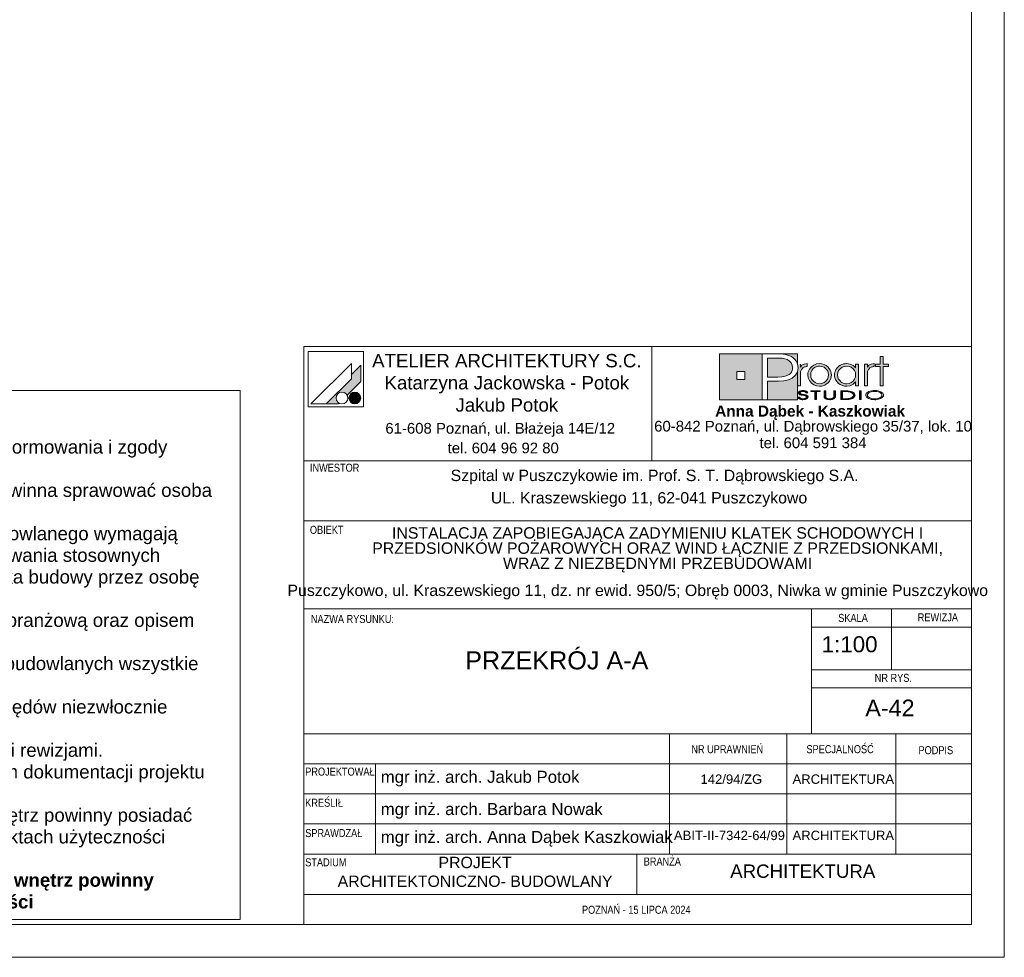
# Paper-space layout 'A-42 PRZEKRÓJ A-A' of a CAD drawing. Header units: millimetres. Extents: x 0 to 1114, y -5 to 726.
# Tile 68 of 92: x 553 to 700, y 0 to 140. Entities that reach past the tile are written whole.
import ezdxf

# ---------------------------------------------------------------- set-up
doc = ezdxf.new("R2010")
doc.units = ezdxf.units.MM
doc.header["$MEASUREMENT"] = 0
doc.layers.add('0_Nr_pióra__2', color=8, linetype='Continuous', lineweight=13)
doc.layers.add('A_Arkusz_Nr_pióra__1', color=7, linetype='Continuous', lineweight=20)
for name, color, linetype, lineweight, true_color in [('0_Nr_pióra__249', 7, 'Continuous', 5, 0x191919), ('A_Arkusz_Nr_pióra__19', 7, 'Continuous', 5, 0x191919), ('A_Arkusz_Nr_pióra__255', 7, 'Continuous', 15, 0x242424)]:
    doc.layers.add(name, color=color, linetype=linetype, lineweight=lineweight, true_color=true_color)
doc.styles.add('STYL_AUTOMATYCZNY_1', font='arial.ttf')
doc.styles.add('STYL_AUTOMATYCZNY_2', font='ARIALN.TTF')
doc.styles.add('STYL_AUTOMATYCZNY_3', font='arial.ttf')

psp = doc.layouts.new('A-42 PRZEKRÓJ A-A')

# ---------------------------------------------------------------- hatches: boundary and pattern name
at = {"layer": 'A_Arkusz_Nr_pióra__19', "linetype": 'Continuous', "lineweight": 0, "true_color": 0x131313}
h = psp.add_hatch(color=250, dxfattribs=at)
h.paths.add_polyline_path([(657.36, 90.34), (663.71, 90.34), (663.71, 83.46), (657.36, 83.46)])
h.paths.add_polyline_path([(659.96, 87.69), (661.15, 87.69), (661.15, 86.49), (659.96, 86.49)], flags=0)
for points in [[(669.03, 90.34), (669.02, 88.83), (668.99, 88.95), (668.83, 89.25), (668.63, 89.52), (668.39, 89.75), (668.11, 89.94), (667.83, 90.07), (667.54, 90.17), (667.23, 90.25), (666.87, 90.3), (666.07, 90.33), (666.02, 90.34)], [(666.17, 89.71), (665.71, 89.72), (664.53, 89.72), (664.53, 86.86), (666.06, 86.86), (666.69, 86.89), (667.19, 86.98), (667.59, 87.13), (667.79, 87.26), (667.96, 87.42), (668.11, 87.61), (668.21, 87.83), (668.28, 88.05), (668.3, 88.28), (668.24, 88.67), (668.07, 89), (667.78, 89.3), (667.48, 89.48), (667.12, 89.62), (666.71, 89.69), (666.5, 89.71)], [(664.53, 83.46), (669.03, 83.46), (669.03, 87.7), (668.73, 87.14), (668.24, 86.71), (667.69, 86.45), (667.02, 86.29), (666.24, 86.24), (664.53, 86.24)]]:
    psp.add_hatch(color=250, dxfattribs=at).paths.add_polyline_path(points)
at = {"layer": 'A_Arkusz_Nr_pióra__19', "linetype": 'Continuous', "lineweight": 5, "true_color": 0x191919}
for points in [[(603.6, 88.67), (602.2, 87.26), (602.2, 86.61), (598.43, 82.85), (600.24, 82.85), (600.35, 82.96), (600.22, 83.05), (600.11, 83.16), (600.02, 83.29), (599.96, 83.43), (599.92, 83.58), (599.91, 83.73), (599.92, 83.88), (599.96, 84.03), (600.02, 84.17), (600.11, 84.3), (600.22, 84.4), (600.35, 84.49), (600.49, 84.56), (600.64, 84.6), (600.79, 84.61), (600.94, 84.6), (601.09, 84.56), (601.23, 84.49), (601.36, 84.4), (601.46, 84.3), (601.56, 84.16), (603.6, 86.21), (603.6, 86.51)], [(603.6, 86.21), (603.6, 88.67), (602.2, 87.26), (602.2, 86.61), (598.43, 82.85), (600.24, 82.85), (600.35, 82.96, -1.314777), (601.56, 84.16)], [(669.46, 88.83), (669.02, 88.83), (669.02, 85.58), (669.48, 85.58), (669.49, 87.54, -0.145311), (669.61, 87.99, -0.140329), (670.1, 88.38), (670.45, 88.45), (670.45, 88.88), (670.01, 88.81), (669.68, 88.63), (669.46, 88.34)], [(670.56, 87.22), (670.58, 87.43), (670.63, 87.65), (670.71, 87.86), (670.82, 88.06), (670.95, 88.25), (671.11, 88.41), (671.48, 88.67), (671.88, 88.83), (672.33, 88.89), (672.35, 88.89), (672.33, 88.52), (672.17, 88.5), (672, 88.47), (671.83, 88.41), (671.67, 88.34), (671.53, 88.24), (671.39, 88.13), (671.17, 87.86), (671.04, 87.55), (671, 87.2), (671.04, 86.84), (671.18, 86.52), (671.4, 86.24), (671.68, 86.04), (671.99, 85.91), (672.17, 85.89), (672.15, 85.52), (671.88, 85.55), (671.47, 85.71), (671.11, 85.97), (670.8, 86.33), (670.62, 86.75)], [(672.33, 88.52), (672.68, 88.47), (673, 88.33), (673.29, 88.11), (673.5, 87.85), (673.62, 87.55), (673.67, 87.21), (673.64, 86.96), (674.05, 86.8), (674.07, 86.87), (674.1, 87.2), (674.08, 87.43), (674.03, 87.67), (673.93, 87.91), (673.77, 88.17), (673.56, 88.4), (673.3, 88.6), (673, 88.76), (672.68, 88.85), (672.35, 88.89)], [(680.14, 88.38), (680.05, 88.34), (679.97, 88.29), (679.87, 88.23), (679.76, 88.12), (679.67, 88.01), (679.6, 87.9), (679.56, 87.78), (679.53, 87.63), (679.52, 87.46), (679.52, 85.58), (679.07, 85.58), (679.07, 88.81), (679.5, 88.81), (679.5, 88.34), (679.72, 88.63), (680.05, 88.81), (680.49, 88.88), (680.49, 88.45), (680.36, 88.43), (680.24, 88.41)], [(681.85, 85.58), (681.41, 85.58), (681.41, 88.44), (680.7, 88.44), (680.7, 88.81), (681.41, 88.81), (681.41, 89.94), (681.85, 89.94), (681.85, 88.81), (682.66, 88.81), (682.66, 88.44), (681.85, 88.44)], [(672.86, 85.58), (672.6, 85.52), (672.33, 85.5), (672.15, 85.52), (672.17, 85.89), (672.34, 85.87), (672.69, 85.91), (673, 86.04), (673.28, 86.26), (673.5, 86.53), (673.62, 86.85), (673.64, 86.96), (674.05, 86.8), (673.97, 86.56), (673.8, 86.26), (673.61, 86.03), (673.38, 85.84), (673.12, 85.68)], [(602.36, 84.53), (603.02, 82.9, -0.39153), (601.92, 83.36, -0.418968)], [(602.36, 84.53), (603.02, 82.9, 0.455663), (603.49, 84.15, 0.390402)], [(669.33, 83.87), (669.06, 83.87), (669.08, 83.79), (669.13, 83.71), (669.2, 83.64), (669.28, 83.59), (669.36, 83.56), (669.43, 83.54), (669.48, 83.52), (669.61, 83.49), (669.74, 83.48), (669.82, 83.49), (669.9, 83.48), (670.05, 83.49), (670.24, 83.53), (670.41, 83.6), (670.52, 83.68), (670.59, 83.77), (670.62, 83.87), (670.61, 83.92), (670.58, 83.98), (670.55, 84.03), (670.49, 84.08), (670.44, 84.12), (670.35, 84.16), (670.3, 84.18), (670.2, 84.21), (670.16, 84.22), (670.15, 84.07), (670.19, 84.05), (670.29, 84), (670.34, 83.93), (670.36, 83.86), (670.35, 83.8), (670.31, 83.74), (670.23, 83.68), (670.17, 83.65), (670.11, 83.64), (670.02, 83.61), (669.94, 83.6), (669.87, 83.6), (669.8, 83.6), (669.71, 83.61), (669.63, 83.62), (669.56, 83.64), (669.49, 83.67), (669.45, 83.7), (669.39, 83.74), (669.35, 83.8)], [(670.29, 84.49), (670.55, 84.49), (670.53, 84.59), (670.47, 84.67), (670.35, 84.75), (670.21, 84.81), (670.04, 84.84), (669.85, 84.85), (669.66, 84.84), (669.49, 84.8), (669.34, 84.74), (669.23, 84.67), (669.16, 84.59), (669.14, 84.5), (669.16, 84.4), (669.22, 84.33), (669.32, 84.26), (669.4, 84.22), (669.47, 84.2), (669.53, 84.19), (669.65, 84.16), (669.76, 84.15), (669.88, 84.13), (669.99, 84.11), (670.07, 84.09), (670.15, 84.07), (670.16, 84.22), (670.04, 84.24), (669.88, 84.26), (669.69, 84.3), (669.6, 84.32), (669.52, 84.35), (669.45, 84.39), (669.41, 84.44), (669.4, 84.5), (669.42, 84.57), (669.46, 84.62), (669.54, 84.67), (669.62, 84.7), (669.72, 84.73), (669.81, 84.73), (669.9, 84.73), (669.99, 84.72), (670.07, 84.7), (670.15, 84.67), (670.22, 84.62), (670.27, 84.56)], [(671.85, 83.5), (671.6, 83.5), (671.6, 84.71), (671.02, 84.71), (671.02, 84.83), (672.43, 84.83), (672.43, 84.71), (671.85, 84.71)], [(674.45, 83.6), (674.36, 83.56), (674.25, 83.52), (674.12, 83.5), (673.99, 83.48), (673.86, 83.48), (673.67, 83.49), (673.5, 83.52), (673.34, 83.56), (673.15, 83.67), (673.03, 83.82), (673, 84), (673, 84.83), (673.25, 84.83), (673.25, 84), (673.26, 83.9), (673.31, 83.81), (673.37, 83.74, 0.154269), (673.86, 83.61, 0.149724), (674.34, 83.73), (674.41, 83.81)], [(674.41, 83.81), (674.45, 83.9), (674.46, 84), (674.46, 84.83), (674.72, 84.83), (674.72, 84), (674.7, 83.86), (674.63, 83.74), (674.53, 83.65), (674.45, 83.6)], [(675.76, 83.62), (676.04, 83.62), (676.04, 83.5), (675.51, 83.5), (675.51, 84.83), (676.04, 84.83), (676.04, 84.71), (675.76, 84.71)], [(676.23, 84.83), (676.55, 84.82), (676.75, 84.79), (676.75, 84.66), (676.59, 84.68), (676.38, 84.7), (676.13, 84.71), (676.04, 84.71), (676.04, 84.83)], [(677.07, 84.72), (677.23, 84.65), (677.36, 84.58), (677.48, 84.49), (677.57, 84.38), (677.62, 84.27), (677.64, 84.16), (677.61, 84.02), (677.53, 83.89), (677.39, 83.77), (677.25, 83.68), (677.09, 83.62), (676.92, 83.57), (676.74, 83.53), (676.74, 83.67), (676.88, 83.7), (677.07, 83.77), (677.22, 83.87), (677.31, 83.96), (677.37, 84.06), (677.39, 84.17), (677.37, 84.28), (677.3, 84.38), (677.21, 84.47), (677.08, 84.55), (676.93, 84.61), (676.75, 84.66), (676.75, 84.79), (676.83, 84.78)], [(678.57, 83.5), (678.32, 83.5), (678.32, 84.83), (678.57, 84.83)], [(676.74, 83.53), (676.72, 83.53), (676.5, 83.51), (676.25, 83.5), (676.04, 83.5), (676.04, 83.62), (676.13, 83.62), (676.28, 83.62), (676.45, 83.63), (676.53, 83.63), (676.66, 83.65), (676.74, 83.67)]]:
    psp.add_hatch(color=250, dxfattribs=at).paths.add_polyline_path(points)
h = psp.add_hatch(color=250, dxfattribs=at)
h.paths.add_polyline_path([(677.73, 86.15), (677.36, 85.79), (676.91, 85.57), (676.39, 85.5), (676.06, 85.53), (675.75, 85.61), (675.44, 85.75), (675.18, 85.92), (674.96, 86.14), (674.78, 86.41), (674.66, 86.67), (674.59, 86.93), (674.57, 87.2), (674.58, 87.41), (674.63, 87.61), (674.7, 87.82), (674.79, 88.02), (674.91, 88.19), (675.05, 88.36), (675.24, 88.52), (675.44, 88.65), (675.67, 88.76), (675.91, 88.83), (676.15, 88.87), (676.4, 88.89), (676.67, 88.87), (676.92, 88.81), (677.15, 88.72), (677.37, 88.59), (677.56, 88.43), (677.73, 88.24), (677.73, 88.51), (677.73, 88.81), (678.17, 88.81), (678.17, 87.53), (678.17, 85.58), (677.73, 85.58), (677.73, 85.83)])
h.paths.add_polyline_path([(675.81, 88.38, 0.471077), (675.22, 86.5, 0.494724), (677.4, 86.34, 0.387258), (677.36, 88.1, 0.314042)], flags=0)
h = psp.add_hatch(color=250, dxfattribs=at)
h.paths.add_polyline_path([(680.59, 84.85, 0.130991), (679.56, 84.6, 0.250658), (679.25, 84.17, 0.250617), (679.5, 83.77, 0.141351), (680.59, 83.48, 0.117723), (681.58, 83.7, 0.245905), (681.93, 84.16, 0.237366), (681.68, 84.56, 0.143887)])
h.paths.add_polyline_path([(680.59, 84.73, 0.128597), (679.81, 84.56), (679.72, 84.5), (679.65, 84.45), (679.58, 84.37), (679.54, 84.31), (679.51, 84.24), (679.5, 84.17), (679.53, 84.03), (679.62, 83.91), (679.78, 83.79, 0.126974), (680.59, 83.6, 0.113214), (681.35, 83.76), (681.49, 83.86), (681.58, 83.93), (681.63, 84.01), (681.66, 84.08), (681.67, 84.16), (681.65, 84.26), (681.6, 84.36), (681.52, 84.45), (681.39, 84.55, 0.11716)], flags=0)

# ---------------------------------------------------------------- linework, layer by layer
at = {"layer": '0_Nr_pióra__2', "color": 8, "linetype": 'Continuous', "lineweight": 13, "flags": 128}
psp.add_lwpolyline([(491.11, 84.86), (585.53, 84.86), (585.53, 5.67), (491.11, 5.67)], close=True, dxfattribs=at)
at = {"layer": '0_Nr_pióra__249', "color": 250, "linetype": 'Continuous', "lineweight": 5, "true_color": 0x191919}
for p, q in [((595.75, 90.68), (595.75, 82.41)), ((604.01, 90.68), (595.75, 90.68)), ((604.01, 90.68), (604.01, 82.41)), ((657.36, 90.34), (669.03, 90.34)), ((657.36, 83.46), (657.36, 90.34)), ((663.71, 83.46), (663.71, 90.34)), ((663.71, 90.34), (665.99, 90.34)), ((665.99, 90.34), (666.46, 90.33)), ((666.46, 90.33), (666.87, 90.3)), ((666.87, 90.3), (667.23, 90.25)), ((667.23, 90.25), (667.54, 90.17)), ((667.54, 90.17), (667.83, 90.07)), ((667.83, 90.07), (668.11, 89.94)), ((669.03, 90.34), (669.02, 88.81)), ((602.2, 88.91), (596.13, 82.85)), ((602.2, 88.91), (602.2, 86.61)), ((603.6, 88.67), (602.2, 87.26)), ((603.6, 88.67), (603.6, 86.51)), ((664.53, 89.72), (664.53, 86.86)), ((665.71, 89.72), (664.53, 89.72)), ((666.17, 89.71), (665.71, 89.72)), ((666.5, 89.71), (666.17, 89.71)), ((666.71, 89.69), (666.5, 89.71)), ((667.12, 89.62), (666.71, 89.69)), ((667.48, 89.48), (667.12, 89.62)), ((667.79, 89.29), (667.48, 89.48)), ((668.07, 89), (667.79, 89.29)), ((668.24, 88.67), (668.07, 89)), ((668.11, 89.94), (668.39, 89.75)), ((668.3, 88.28), (668.24, 88.67)), ((668.39, 89.75), (668.63, 89.52)), ((668.63, 89.52), (668.83, 89.25)), ((668.83, 89.25), (668.99, 88.95)), ((668.99, 88.95), (669.08, 88.62)), ((669.08, 88.62), (669.12, 88.27)), ((669.46, 88.81), (669.46, 88.34)), ((669.46, 88.34), (669.68, 88.63)), ((669.68, 88.63), (670.01, 88.81)), ((670.01, 88.81), (670.45, 88.88)), ((670.45, 88.88), (670.45, 88.45)), ((671.11, 88.41), (671.48, 88.67)), ((671.48, 88.67), (671.88, 88.83)), ((671.88, 88.83), (672.33, 88.89)), ((672.17, 88.5), (672, 88.47)), ((672.34, 88.52), (672.17, 88.5)), ((672.33, 88.89), (672.67, 88.86)), ((672.68, 88.47), (672.34, 88.52)), ((672.67, 88.86), (673, 88.76)), ((673, 88.76), (673.3, 88.6)), ((673.3, 88.6), (673.56, 88.4)), ((675.05, 88.36), (675.24, 88.52)), ((675.24, 88.52), (675.44, 88.65)), ((675.44, 88.65), (675.67, 88.76)), ((675.67, 88.76), (675.91, 88.83)), ((675.91, 88.83), (676.15, 88.87)), ((676.39, 88.52), (676.03, 88.47)), ((676.15, 88.87), (676.4, 88.89)), ((676.75, 88.47), (676.39, 88.52)), ((676.4, 88.89), (676.67, 88.87)), ((676.67, 88.87), (676.92, 88.81)), ((676.92, 88.81), (677.15, 88.72)), ((677.15, 88.72), (677.37, 88.59)), ((677.37, 88.59), (677.56, 88.43)), ((677.73, 88.24), (677.73, 88.81)), ((677.73, 88.81), (678.17, 88.81)), ((678.17, 88.81), (678.17, 85.58)), ((679.07, 85.58), (679.07, 88.81)), ((679.07, 88.81), (679.5, 88.81)), ((679.5, 88.81), (679.5, 88.34)), ((679.5, 88.34), (679.72, 88.63)), ((679.72, 88.63), (680.05, 88.81)), ((680.05, 88.81), (680.49, 88.88)), ((680.49, 88.88), (680.49, 88.45)), ((680.7, 88.44), (680.7, 88.81)), ((680.7, 88.81), (681.41, 88.81)), ((681.41, 88.81), (681.41, 89.94)), ((681.41, 89.94), (681.85, 89.94)), ((681.85, 89.94), (681.85, 88.81)), ((681.85, 88.81), (682.66, 88.81)), ((682.66, 88.81), (682.66, 88.44)), ((659.96, 87.69), (661.15, 87.69)), ((659.96, 87.69), (661.15, 87.69)), ((659.96, 86.49), (659.96, 87.69)), ((661.15, 87.69), (661.15, 86.49)), ((661.15, 87.69), (661.15, 86.49)), ((667.19, 86.98), (667.59, 87.13)), ((667.59, 87.13), (667.79, 87.26)), ((667.79, 87.26), (667.96, 87.42)), ((667.96, 87.42), (668.11, 87.61)), ((668.11, 87.61), (668.21, 87.83)), ((668.21, 87.83), (668.28, 88.05)), ((668.73, 87.14), (668.24, 86.71)), ((668.28, 88.05), (668.3, 88.28)), ((669.02, 87.66), (668.73, 87.14)), ((669.12, 88.27), (669.02, 87.66)), ((669.03, 87.67), (669.03, 83.46)), ((669.49, 87.63), (669.48, 87.46)), ((669.48, 87.46), (669.48, 85.58)), ((669.52, 87.78), (669.49, 87.63)), ((669.56, 87.9), (669.52, 87.78)), ((669.63, 88.01), (669.56, 87.9)), ((669.72, 88.12), (669.63, 88.01)), ((669.83, 88.23), (669.72, 88.12)), ((669.92, 88.29), (669.83, 88.23)), ((670.01, 88.34), (669.92, 88.29)), ((670.1, 88.38), (670.01, 88.34)), ((670.2, 88.41), (670.1, 88.38)), ((670.32, 88.43), (670.2, 88.41)), ((670.45, 88.45), (670.32, 88.43)), ((670.56, 87.22), (670.58, 87.43)), ((670.62, 86.75), (670.56, 87.22)), ((670.58, 87.43), (670.63, 87.65)), ((670.63, 87.65), (670.71, 87.86)), ((670.71, 87.86), (670.82, 88.06)), ((670.82, 88.06), (670.95, 88.25)), ((670.95, 88.25), (671.11, 88.41)), ((671.04, 87.55), (671, 87.2)), ((671, 87.2), (671.04, 86.84)), ((671.17, 87.86), (671.04, 87.55)), ((671.39, 88.13), (671.17, 87.86)), ((671.53, 88.24), (671.39, 88.13)), ((671.67, 88.34), (671.53, 88.24)), ((671.83, 88.41), (671.67, 88.34)), ((672, 88.47), (671.83, 88.41)), ((673, 88.33), (672.68, 88.47)), ((673.29, 88.11), (673, 88.33)), ((673.5, 87.85), (673.29, 88.11)), ((673.62, 87.55), (673.5, 87.85)), ((673.56, 88.4), (673.77, 88.17)), ((673.67, 87.21), (673.62, 87.55)), ((673.62, 86.85), (673.67, 87.21)), ((673.77, 88.17), (673.94, 87.9)), ((673.94, 87.9), (674.03, 87.67)), ((674.03, 87.67), (674.08, 87.43)), ((674.1, 87.2), (674.07, 86.87)), ((674.08, 87.43), (674.1, 87.2)), ((674.57, 87.2), (674.58, 87.41)), ((674.59, 86.93), (674.57, 87.2)), ((674.58, 87.41), (674.63, 87.61)), ((674.63, 87.61), (674.7, 87.82)), ((674.7, 87.82), (674.79, 88.02)), ((674.79, 88.02), (674.91, 88.19)), ((674.91, 88.19), (675.05, 88.36)), ((675.05, 87.55), (675.01, 87.22)), ((675.01, 87.22), (675.05, 86.87)), ((675.19, 87.85), (675.05, 87.55)), ((675.41, 88.12), (675.19, 87.85)), ((675.71, 88.34), (675.41, 88.12)), ((676.03, 88.47), (675.71, 88.34)), ((677.06, 88.34), (676.75, 88.47)), ((677.34, 88.12), (677.06, 88.34)), ((677.56, 87.85), (677.34, 88.12)), ((677.56, 88.43), (677.73, 88.24)), ((677.69, 87.54), (677.56, 87.85)), ((677.73, 87.19), (677.69, 87.54)), ((677.69, 86.85), (677.73, 87.19)), ((679.53, 87.63), (679.52, 87.46)), ((679.52, 87.46), (679.52, 85.58)), ((679.56, 87.78), (679.53, 87.63)), ((679.6, 87.9), (679.56, 87.78)), ((679.67, 88.01), (679.6, 87.9)), ((679.76, 88.12), (679.67, 88.01)), ((679.87, 88.23), (679.76, 88.12)), ((679.97, 88.29), (679.87, 88.23)), ((680.05, 88.34), (679.97, 88.29)), ((680.14, 88.38), (680.05, 88.34)), ((680.24, 88.41), (680.14, 88.38)), ((680.36, 88.43), (680.24, 88.41)), ((680.49, 88.45), (680.36, 88.43)), ((681.41, 88.44), (680.7, 88.44)), ((681.41, 85.58), (681.41, 88.44)), ((682.66, 88.44), (681.85, 88.44)), ((681.85, 88.44), (681.85, 85.58)), ((602.2, 86.61), (598.43, 82.85)), ((603.6, 86.21), (601.56, 84.16)), ((603.6, 86.51), (603.6, 86.21)), ((661.15, 86.49), (659.96, 86.49)), ((664.53, 86.86), (666.06, 86.86)), ((664.53, 86.24), (664.53, 83.46)), ((666.19, 86.24), (664.53, 86.24)), ((666.06, 86.86), (666.69, 86.89)), ((667, 86.29), (666.19, 86.24)), ((666.69, 86.89), (667.19, 86.98)), ((667.69, 86.45), (667, 86.29)), ((668.24, 86.71), (667.69, 86.45)), ((669.48, 85.58), (669.02, 85.58)), ((670.8, 86.33), (670.62, 86.75)), ((671.11, 85.97), (670.8, 86.33)), ((671.04, 86.84), (671.18, 86.52)), ((671.47, 85.71), (671.11, 85.97)), ((671.18, 86.52), (671.4, 86.24)), ((671.4, 86.24), (671.68, 86.04)), ((671.88, 85.55), (671.47, 85.71)), ((671.68, 86.04), (671.99, 85.91)), ((672.33, 85.5), (671.88, 85.55)), ((671.99, 85.91), (672.34, 85.87)), ((672.34, 85.87), (672.69, 85.91)), ((672.86, 85.58), (672.6, 85.52)), ((672.69, 85.91), (673, 86.04)), ((673.12, 85.68), (672.86, 85.58)), ((673, 86.04), (673.28, 86.26)), ((673.38, 85.84), (673.12, 85.68)), ((673.28, 86.26), (673.5, 86.53)), ((673.61, 86.03), (673.38, 85.84)), ((673.5, 86.53), (673.62, 86.85)), ((673.8, 86.26), (673.61, 86.03)), ((673.97, 86.56), (673.8, 86.26)), ((674.07, 86.87), (673.97, 86.56)), ((674.66, 86.67), (674.59, 86.93)), ((674.78, 86.41), (674.66, 86.67)), ((674.96, 86.14), (674.78, 86.41)), ((675.18, 85.92), (674.96, 86.14)), ((675.05, 86.87), (675.18, 86.55)), ((675.18, 86.55), (675.4, 86.28)), ((675.44, 85.75), (675.18, 85.92)), ((675.4, 86.28), (675.53, 86.16)), ((675.75, 85.61), (675.44, 85.75)), ((675.53, 86.16), (675.68, 86.06)), ((675.68, 86.06), (675.85, 85.98)), ((676.06, 85.53), (675.75, 85.61)), ((675.85, 85.98), (676.03, 85.92)), ((676.03, 85.92), (676.21, 85.88)), ((676.21, 85.88), (676.39, 85.87)), ((676.39, 85.87), (676.74, 85.91)), ((676.91, 85.57), (676.39, 85.5)), ((676.74, 85.91), (677.06, 86.05)), ((677.36, 85.79), (676.91, 85.57)), ((677.06, 86.05), (677.34, 86.26)), ((677.34, 86.26), (677.56, 86.54)), ((677.73, 86.15), (677.36, 85.79)), ((677.56, 86.54), (677.69, 86.85)), ((677.73, 85.58), (677.73, 86.15)), ((678.17, 85.58), (677.73, 85.58)), ((679.52, 85.58), (679.07, 85.58)), ((681.85, 85.58), (681.41, 85.58)), ((669.14, 84.5), (669.16, 84.59)), ((669.16, 84.4), (669.14, 84.5)), ((669.16, 84.59), (669.23, 84.67)), ((669.22, 84.33), (669.16, 84.4)), ((669.32, 84.26), (669.22, 84.33)), ((669.23, 84.67), (669.34, 84.74)), ((669.37, 84.23), (669.32, 84.26)), ((669.34, 84.74), (669.49, 84.8)), ((669.43, 84.21), (669.37, 84.23)), ((669.41, 84.56), (669.4, 84.5)), ((669.4, 84.5), (669.41, 84.44)), ((669.46, 84.62), (669.41, 84.56)), ((669.41, 84.44), (669.45, 84.39)), ((669.5, 84.19), (669.43, 84.21)), ((669.45, 84.39), (669.52, 84.35)), ((669.54, 84.67), (669.46, 84.62)), ((669.49, 84.8), (669.66, 84.84)), ((669.58, 84.18), (669.5, 84.19)), ((669.52, 84.35), (669.6, 84.32)), ((669.62, 84.7), (669.54, 84.67)), ((669.68, 84.16), (669.58, 84.18)), ((669.6, 84.32), (669.73, 84.29)), ((669.72, 84.73), (669.62, 84.7)), ((669.66, 84.84), (669.85, 84.85)), ((669.8, 84.14), (669.68, 84.16)), ((669.83, 84.73), (669.72, 84.73)), ((669.73, 84.29), (669.89, 84.26)), ((669.96, 84.12), (669.8, 84.14)), ((669.95, 84.72), (669.83, 84.73)), ((669.85, 84.85), (670.04, 84.84)), ((669.89, 84.26), (670.03, 84.24)), ((670.06, 84.7), (669.95, 84.72)), ((670.09, 84.09), (669.96, 84.12)), ((670.03, 84.24), (670.13, 84.22)), ((670.04, 84.84), (670.21, 84.81)), ((670.15, 84.67), (670.06, 84.7)), ((670.19, 84.05), (670.09, 84.09)), ((670.13, 84.22), (670.2, 84.21)), ((670.22, 84.62), (670.15, 84.67)), ((670.2, 84.21), (670.25, 84.2)), ((670.21, 84.81), (670.35, 84.75)), ((670.27, 84.56), (670.22, 84.62)), ((670.25, 84.2), (670.31, 84.18)), ((670.29, 84.49), (670.27, 84.56)), ((670.55, 84.49), (670.29, 84.49)), ((670.31, 84.18), (670.36, 84.16)), ((670.35, 84.75), (670.47, 84.67)), ((670.36, 84.16), (670.44, 84.12)), ((670.44, 84.12), (670.5, 84.08)), ((670.47, 84.67), (670.53, 84.59)), ((670.5, 84.08), (670.55, 84.03)), ((670.53, 84.59), (670.55, 84.49)), ((671.02, 84.71), (671.02, 84.83)), ((671.02, 84.83), (672.43, 84.83)), ((671.6, 84.71), (671.02, 84.71)), ((671.6, 83.5), (671.6, 84.71)), ((672.43, 84.71), (671.85, 84.71)), ((671.85, 84.71), (671.85, 83.5)), ((672.6, 85.52), (672.33, 85.5)), ((672.43, 84.83), (672.43, 84.71)), ((673, 84.83), (673.25, 84.83)), ((673, 84), (673, 84.83)), ((673.25, 84.83), (673.25, 84)), ((674.46, 84), (674.46, 84.83)), ((674.46, 84.83), (674.72, 84.83)), ((674.72, 84.83), (674.72, 84)), ((675.51, 83.5), (675.51, 84.83)), ((675.51, 84.83), (676.04, 84.83)), ((675.51, 83.5), (675.51, 84.83)), ((675.51, 84.83), (676.23, 84.83)), ((676.04, 84.71), (675.76, 84.71)), ((675.76, 84.71), (675.76, 83.62)), ((676.13, 84.71), (675.76, 84.71)), ((675.76, 84.71), (675.76, 83.62)), ((676.04, 84.83), (676.04, 84.71)), ((676.39, 85.5), (676.06, 85.53)), ((676.38, 84.7), (676.13, 84.71)), ((676.23, 84.83), (676.55, 84.82)), ((676.59, 84.68), (676.38, 84.7)), ((676.55, 84.82), (676.83, 84.78)), ((676.77, 84.65), (676.59, 84.68)), ((676.93, 84.61), (676.77, 84.65)), ((676.83, 84.78), (677.07, 84.72)), ((677.07, 84.55), (676.93, 84.61)), ((677.07, 84.72), (677.23, 84.65)), ((677.2, 84.48), (677.07, 84.55)), ((677.3, 84.38), (677.2, 84.48)), ((677.23, 84.65), (677.36, 84.58)), ((677.37, 84.28), (677.3, 84.38)), ((677.36, 84.58), (677.48, 84.49)), ((677.39, 84.17), (677.37, 84.28)), ((677.37, 84.06), (677.39, 84.17)), ((677.48, 84.49), (677.57, 84.38)), ((677.57, 84.38), (677.62, 84.27)), ((677.64, 84.16), (677.61, 84.02)), ((677.62, 84.27), (677.64, 84.16)), ((678.32, 83.5), (678.32, 84.83)), ((678.32, 84.83), (678.57, 84.83)), ((678.32, 83.5), (678.32, 84.83)), ((678.32, 84.83), (678.57, 84.83)), ((678.57, 84.83), (678.57, 83.5)), ((678.57, 84.83), (678.57, 83.5)), ((679.25, 84.17), (679.27, 84.28)), ((679.26, 84.07), (679.25, 84.17)), ((679.31, 83.97), (679.26, 84.07)), ((679.27, 84.28), (679.33, 84.39)), ((679.33, 84.39), (679.42, 84.5)), ((679.42, 84.5), (679.56, 84.6)), ((679.51, 84.24), (679.5, 84.17)), ((679.5, 84.17), (679.53, 84.03)), ((679.54, 84.31), (679.51, 84.24)), ((679.58, 84.37), (679.54, 84.31)), ((679.56, 84.6), (679.73, 84.69)), ((679.64, 84.44), (679.58, 84.37)), ((679.72, 84.5), (679.64, 84.44)), ((679.81, 84.56), (679.72, 84.5)), ((679.73, 84.69), (679.93, 84.76)), ((680.04, 84.66), (679.81, 84.56)), ((679.93, 84.76), (680.14, 84.81)), ((680.3, 84.71), (680.04, 84.66)), ((680.14, 84.81), (680.35, 84.84)), ((680.59, 84.73), (680.3, 84.71)), ((680.35, 84.84), (680.59, 84.85)), ((680.59, 84.85), (680.85, 84.84)), ((680.76, 84.72), (680.59, 84.73)), ((680.93, 84.7), (680.76, 84.72)), ((680.85, 84.84), (681.1, 84.8)), ((681.09, 84.67), (680.93, 84.7)), ((681.26, 84.61), (681.09, 84.67)), ((681.1, 84.8), (681.34, 84.73)), ((681.4, 84.54), (681.26, 84.61)), ((681.34, 84.73), (681.53, 84.65)), ((681.52, 84.45), (681.4, 84.54)), ((681.6, 84.36), (681.52, 84.45)), ((681.53, 84.65), (681.68, 84.56)), ((681.65, 84.26), (681.6, 84.36)), ((681.63, 84.01), (681.66, 84.08)), ((681.67, 84.16), (681.65, 84.26)), ((681.66, 84.08), (681.67, 84.16)), ((681.68, 84.56), (681.8, 84.45)), ((681.8, 84.45), (681.87, 84.36)), ((681.87, 84.36), (681.91, 84.26)), ((681.93, 84.16), (681.89, 84)), ((681.91, 84.26), (681.93, 84.16)), ((596.13, 82.85), (600.24, 82.85)), ((600.35, 82.96), (600.24, 82.85)), ((669.03, 83.46), (657.36, 83.46)), ((664.53, 83.46), (663.71, 83.46)), ((669.08, 83.79), (669.06, 83.87)), ((669.06, 83.87), (669.33, 83.87)), ((669.13, 83.71), (669.08, 83.79)), ((669.2, 83.64), (669.13, 83.71)), ((669.28, 83.59), (669.2, 83.64)), ((669.37, 83.55), (669.28, 83.59)), ((669.33, 83.87), (669.35, 83.8)), ((669.35, 83.8), (669.39, 83.74)), ((669.48, 83.52), (669.37, 83.55)), ((669.39, 83.74), (669.45, 83.7)), ((669.45, 83.7), (669.5, 83.67)), ((669.59, 83.5), (669.48, 83.52)), ((669.5, 83.67), (669.56, 83.64)), ((669.56, 83.64), (669.63, 83.62)), ((669.72, 83.48), (669.59, 83.5)), ((669.63, 83.62), (669.7, 83.61)), ((669.7, 83.61), (669.77, 83.6)), ((669.84, 83.48), (669.72, 83.48)), ((669.77, 83.6), (669.85, 83.6)), ((670.05, 83.49), (669.84, 83.48)), ((669.85, 83.6), (669.92, 83.6)), ((669.92, 83.6), (669.98, 83.61)), ((669.98, 83.61), (670.05, 83.62)), ((670.05, 83.62), (670.12, 83.64)), ((670.24, 83.53), (670.05, 83.49)), ((670.12, 83.64), (670.18, 83.66)), ((670.18, 83.66), (670.23, 83.68)), ((670.29, 84), (670.19, 84.05)), ((670.23, 83.68), (670.3, 83.74)), ((670.41, 83.6), (670.24, 83.53)), ((670.34, 83.93), (670.29, 84)), ((670.3, 83.74), (670.35, 83.8)), ((670.36, 83.86), (670.34, 83.93)), ((670.35, 83.8), (670.36, 83.86)), ((670.52, 83.68), (670.41, 83.6)), ((670.59, 83.77), (670.52, 83.68)), ((670.55, 84.03), (670.59, 83.98)), ((670.59, 83.98), (670.61, 83.92)), ((670.62, 83.87), (670.59, 83.77)), ((670.61, 83.92), (670.62, 83.87)), ((671.85, 83.5), (671.6, 83.5)), ((673.03, 83.82), (673, 84)), ((673.15, 83.67), (673.03, 83.82)), ((673.34, 83.56), (673.15, 83.67)), ((673.25, 84), (673.26, 83.9)), ((673.26, 83.9), (673.31, 83.81)), ((673.31, 83.81), (673.38, 83.73)), ((673.5, 83.52), (673.34, 83.56)), ((673.38, 83.73), (673.43, 83.7)), ((673.43, 83.7), (673.5, 83.67)), ((673.5, 83.67), (673.58, 83.64)), ((673.67, 83.49), (673.5, 83.52)), ((673.58, 83.64), (673.67, 83.62)), ((673.67, 83.62), (673.76, 83.61)), ((673.86, 83.48), (673.67, 83.49)), ((673.76, 83.61), (673.86, 83.61)), ((673.86, 83.61), (673.95, 83.61)), ((673.99, 83.48), (673.86, 83.48)), ((673.95, 83.61), (674.04, 83.62)), ((674.12, 83.5), (673.99, 83.48)), ((674.04, 83.62), (674.13, 83.64)), ((674.25, 83.52), (674.12, 83.5)), ((674.13, 83.64), (674.21, 83.67)), ((674.21, 83.67), (674.28, 83.7)), ((674.36, 83.56), (674.25, 83.52)), ((674.28, 83.7), (674.34, 83.73)), ((674.34, 83.73), (674.41, 83.81)), ((674.45, 83.6), (674.36, 83.56)), ((674.41, 83.81), (674.45, 83.9)), ((674.45, 83.9), (674.46, 84)), ((674.53, 83.65), (674.45, 83.6)), ((674.63, 83.74), (674.53, 83.65)), ((674.7, 83.86), (674.63, 83.74)), ((674.72, 84), (674.7, 83.86)), ((676.04, 83.5), (675.51, 83.5)), ((676.25, 83.5), (675.51, 83.5)), ((675.76, 83.62), (676.04, 83.62)), ((675.76, 83.62), (676.13, 83.62)), ((676.04, 83.62), (676.04, 83.5)), ((676.13, 83.62), (676.35, 83.62)), ((676.5, 83.51), (676.25, 83.5)), ((676.35, 83.62), (676.53, 83.63)), ((676.72, 83.53), (676.5, 83.51)), ((676.53, 83.63), (676.68, 83.65)), ((676.68, 83.65), (676.89, 83.7)), ((676.92, 83.57), (676.72, 83.53)), ((676.89, 83.7), (677.07, 83.77)), ((677.09, 83.62), (676.92, 83.57)), ((677.07, 83.77), (677.22, 83.87)), ((677.25, 83.68), (677.09, 83.62)), ((677.22, 83.87), (677.31, 83.96)), ((677.39, 83.77), (677.25, 83.68)), ((677.31, 83.96), (677.37, 84.06)), ((677.53, 83.89), (677.39, 83.77)), ((677.61, 84.02), (677.53, 83.89)), ((678.57, 83.5), (678.32, 83.5)), ((678.57, 83.5), (678.32, 83.5)), ((679.38, 83.87), (679.31, 83.97)), ((679.5, 83.77), (679.38, 83.87)), ((679.65, 83.67), (679.5, 83.77)), ((679.53, 84.03), (679.62, 83.91)), ((679.62, 83.91), (679.77, 83.79)), ((679.84, 83.6), (679.65, 83.67)), ((679.77, 83.79), (679.88, 83.74)), ((680.07, 83.53), (679.84, 83.6)), ((679.88, 83.74), (680, 83.69)), ((680, 83.69), (680.13, 83.65)), ((680.33, 83.49), (680.07, 83.53)), ((680.13, 83.65), (680.28, 83.62)), ((680.28, 83.62), (680.43, 83.6)), ((680.59, 83.48), (680.33, 83.49)), ((680.43, 83.6), (680.59, 83.6)), ((680.59, 83.6), (680.81, 83.61)), ((680.78, 83.48), (680.59, 83.48)), ((680.97, 83.51), (680.78, 83.48)), ((680.81, 83.61), (681.01, 83.64)), ((681.15, 83.54), (680.97, 83.51)), ((681.01, 83.64), (681.2, 83.7)), ((681.31, 83.59), (681.15, 83.54)), ((681.2, 83.7), (681.35, 83.76)), ((681.45, 83.64), (681.31, 83.59)), ((681.35, 83.76), (681.48, 83.84)), ((681.58, 83.7), (681.45, 83.64)), ((681.48, 83.84), (681.58, 83.93)), ((681.58, 83.93), (681.63, 84.01)), ((681.77, 83.84), (681.58, 83.7)), ((681.89, 84), (681.77, 83.84)), ((595.75, 82.41), (604.01, 82.41))]:
    psp.add_line(p, q, dxfattribs=at)
for centre, start, end in [((600.79, 83.73), 0, 180), ((602.72, 83.73), 0, 180), ((600.79, 83.73), 180, 0), ((602.72, 83.73), 180, 0)]:
    psp.add_arc(centre, 0.882, start, end, dxfattribs=at)
at = {"layer": 'A_Arkusz_Nr_pióra__1', "color": 7, "linetype": 'Continuous', "lineweight": 20}
for p, q in [((695.1, 589.1), (695.1, 4.9)), ((695.1, 4.9), (29.9, 4.9))]:
    psp.add_line(p, q, dxfattribs=at)
at = {"layer": 'A_Arkusz_Nr_pióra__1', "color": 7, "linetype": 'Continuous', "lineweight": 20, "flags": 128}
psp.add_lwpolyline([(0, 594), (700, 594), (700, 0), (0, 0)], close=True, dxfattribs=at)
at = {"layer": 'A_Arkusz_Nr_pióra__255', "color": 250, "linetype": 'Continuous', "lineweight": 15, "true_color": 0x242424}
for p, q in [((595.1, 91.43), (695.1, 91.43)), ((595.1, 91.43), (595.1, 74.35)), ((647.22, 91.43), (647.22, 74.35)), ((595.1, 74.35), (695.1, 74.35)), ((595.1, 74.35), (595.1, 4.9)), ((695.1, 74.35), (595.1, 74.35)), ((595.1, 65.35), (695.1, 65.35)), ((595.1, 52.15), (695.1, 52.15)), ((671.1, 33.46), (671.1, 52.15)), ((683.1, 43.06), (683.1, 52.15)), ((671.1, 49.43), (695.1, 49.43)), ((671.1, 43.06), (695.1, 43.06)), ((671.1, 40.34), (695.1, 40.34)), ((595.1, 33.46), (695.1, 33.46)), ((649.85, 15.46), (649.85, 33.46)), ((667.43, 15.46), (667.43, 33.46)), ((683.75, 15.46), (683.75, 33.46)), ((595.1, 28.96), (695.1, 28.96)), ((605.8, 15.46), (605.8, 28.96)), ((595.1, 24.46), (695.1, 24.46)), ((595.1, 19.96), (695.1, 19.96)), ((605.8, 19.96), (695.1, 19.96)), ((595.1, 15.46), (694.96, 15.46)), ((609.1, 15.46), (695.1, 15.46)), ((644.96, 15.46), (644.96, 9.4)), ((595.1, 9.4), (695.1, 9.4)), ((595.1, 9.4), (695.1, 9.4))]:
    psp.add_line(p, q, dxfattribs=at)

# ---------------------------------------------------------------- texts
at = {"layer": '0_Nr_pióra__2', "color": 8, "linetype": 'Continuous', "lineweight": 13, "insert": (491.11, 83.9), "char_height": 2, "width": 93.4245, "attachment_point": 1, "line_spacing_factor": 0.972584, "style": 'STYL_AUTOMATYCZNY_1'}
psp.add_mtext('\\A1;{\\pql;\\fArial|b0|i0|c238|p0;\\W1.000000;UWAGI:\\P\\pql;\\fArial|b0|i0|c238|p0;\\W1.000000;\\P\\pql;\\fArial|b0|i0|c238|p0;\\W1.000000;1. Wszystkie zmiany w projekcie wymagają poinformowania i zgody Projektanta.\\P\\pql;\\fArial|b0|i0|c238|p0;\\W1.000000;2. Nadzór autorski nad pracami budowlanymi powinna sprawować osoba posiadająca stosowne uprawnienia budowlane.\\P\\pql;\\fArial|b0|i0|c238|p0;\\W1.000000;3. Zmiany nieistotne w stosunku do projektu budowlanego wymagają poinformowania i zgody Projektanta oraz opracowania stosownych rysunków rewizyjnych, a także wpisu do dziennika budowy przez osobę pełniącą nadzór autorski.\\P\\pql;\\fArial|b0|i0|c238|p0;\\W1.000000;4. Rysunki rozpatrywać łącznie z dokumentacją branżową oraz opisem technicznym.\\P\\pql;\\pt3.76365;\\fArial|b0|i0|c238|p0;\\W1.000000;5. Przed przystąpieniem do wykonywania robót budowlanych wszystkie wymiary należy zweryfikować na budowie.\\P\\pql;\\fArial|b0|i0|c238|p0;\\W1.000000;6. W przypadku stwierdzenia niezgodności lub błędów niezwłocznie powiadomić Projektanta.\\P\\pql;\\fArial|b0|i0|c238|p0;\\W1.000000;7. Rozpatrywać rysunki wyłącznie z najnowszymi rewizjami.\\P\\pql;\\fArial|b0|i0|c238|p0;\\W1.000000;8. Do realizacji przystąpić wyłącznie z kompletem dokumentacji projektu wykonawczego z jego rewizjami i aktualizacjami.\\P\\pql;\\fArial|b0|i0|c238|p0;\\W1.000000;9. Wszystke materiały użyte do wykończenia wnętrz powinny posiadać świadectwo dopuszczenia do stosowania w obiektach użyteczności publicznej, wydane przez PZH.\\P\\pql;\\fArial|b1|i0|c238|p0;\\W1.000000;10.Wszystke materiały użyte do wykończenia wnętrz powinny posiadać atesty świadczące o trudnozapalności}', dxfattribs=at)
at = {"layer": 'A_Arkusz_Nr_pióra__19', "color": 250, "linetype": 'Continuous', "lineweight": 5, "true_color": 0x191919, "attachment_point": 5}
for s, insert, char_height, style in [('\\A1;{\\pqc;\\fArial|b0|i0|c238|p0;\\W1.000000;ATELIER ARCHITEKTURY S.C.}', (625.49, 89.31), 1.9999, 'STYL_AUTOMATYCZNY_1'), ('\\A1;{\\pqc;\\fArial|b0|i0|c238|p0;\\W1.000000;Katarzyna Jackowska - Potok}', (625.49, 85.72), 1.9999, 'STYL_AUTOMATYCZNY_1'), ('\\A1;{\\pqc;\\fArial|b0|i0|c238|p0;\\W1.000000;Jakub Potok}', (625.49, 82.68), 1.9999, 'STYL_AUTOMATYCZNY_1'), ('\\A1;{\\pqc;\\fArial|b1|i0|c238|p0;\\W1.000000;Anna Dąbek - Kaszkowiak}', (670.91, 81.53), 1.6499, 'STYL_AUTOMATYCZNY_3'), ('\\A1;{\\pqc;\\fArial|b0|i0|c238|p0;\\W1.000000;61-608 Poznań, ul. Błażeja 14E/12}', (624.5, 78.96), 1.5999, 'STYL_AUTOMATYCZNY_1'), ('\\A1;{\\pqc;\\fArial|b0|i0|c238|p0;\\W1.000000;tel. 604 96 92 80}', (624.95, 76.24), 1.5999, 'STYL_AUTOMATYCZNY_1')]:
    psp.add_mtext(s, dxfattribs=dict(at, insert=insert, char_height=char_height, style=style))
at = {"layer": 'A_Arkusz_Nr_pióra__19', "color": 250, "linetype": 'Continuous', "lineweight": 5, "true_color": 0x191919, "insert": (671.35, 78.26), "char_height": 1.59993, "attachment_point": 5, "line_spacing_factor": 0.931904, "style": 'STYL_AUTOMATYCZNY_1'}
psp.add_mtext('\\A1;{\\pqc;\\fArial|b0|i0|c238|p0;\\W1.000000;6\\fArial|b0|i0|c238|p0;\\W1.000000;0\\fArial|b0|i0|c238|p0;\\W1.000000;-\\fArial|b0|i0|c238|p0;\\W1.000000;842\\fArial|b0|i0|c238|p0;\\W1.000000; Poznań, ul. Dąbrowskiego \\fArial|b0|i0|c238|p0;\\W1.000000;35/37, lok. 10\\P\\pqc;\\fArial|b0|i0|c238|p0;\\W1.000000;tel. 604 591 384}', dxfattribs=at)
at = {"layer": 'A_Arkusz_Nr_pióra__255', "color": 250, "linetype": 'Continuous', "lineweight": 15, "true_color": 0x242424}
for s, insert, char_height, attachment_point, style in [('\\A1;{\\pql;\\fArial Narrow|b0|i0|c238|p0;\\W1.000000;INWESTOR}', (595.99, 73.29), 1.2, 4, 'STYL_AUTOMATYCZNY_2'), ('\\A1;{\\pql;\\fArial|b0|i0|c238|p0;\\W1.000000;Szpital w Puszczykowie im. Prof. S. T. Dąbrowskiego S.A.}', (617.07, 71.89), 1.7, 4, 'STYL_AUTOMATYCZNY_1'), ('\\A1;{\\pqc;\\fArial|b0|i0|c238|p0;\\W1.000000;UL. Kraszewskiego 11, 62-041 Puszczykowo}', (646.79, 68.54), 1.7, 5, 'STYL_AUTOMATYCZNY_1'), ('\\A1;{\\pql;\\fArial Narrow|b0|i0|c238|p0;\\W1.000000;OBIEKT}', (595.99, 63.99), 1.2, 4, 'STYL_AUTOMATYCZNY_2'), ('\\A1;{\\pql;\\fArial Narrow|b0|i0|c238|p0;\\W1.000000;NAZWA RYSUNKU:}', (596.14, 50.64), 1.2, 4, 'STYL_AUTOMATYCZNY_2'), ('\\A1;{\\pql;\\fArial Narrow|b0|i0|c238|p0;\\W1.000000;SKALA}', (675.12, 50.8), 1.2, 4, 'STYL_AUTOMATYCZNY_2'), ('\\A1;{\\pql;\\fArial Narrow|b0|i0|c238|p0;\\W1.000000;REWIZJA}', (687.03, 50.89), 1.2, 4, 'STYL_AUTOMATYCZNY_2'), ('\\A1;{\\pql;\\fArial|b0|i0|c238|p0;\\W1.000000;1:100}', (672.63, 46.85), 2.3999, 4, 'STYL_AUTOMATYCZNY_1'), ('\\A1;{\\pqc;\\fArial|b0|i0|c238|p0;\\W1.000000;PRZEKRÓJ A-A}', (632.97, 44.44), 2.7, 5, 'STYL_AUTOMATYCZNY_1'), ('\\A1;{\\pql;\\fArial Narrow|b0|i0|c238|p0;\\W1.000000;NR RYS.}', (680.59, 41.83), 1.2, 4, 'STYL_AUTOMATYCZNY_2'), ('\\A1;{\\pqc;\\fArial|b0|i0|c238|p0;\\W1.000000;A-42}', (682.87, 37.33), 2.5, 5, 'STYL_AUTOMATYCZNY_1'), ('\\A1;{\\pql;\\fArial Narrow|b0|i0|c238|p0;\\W1.000000;NR UPRAWNIEŃ}', (653.12, 31.15), 1.2, 4, 'STYL_AUTOMATYCZNY_2'), ('\\A1;{\\pql;\\fArial Narrow|b0|i0|c238|p0;\\W1.000000;SPECJALNOŚĆ}', (670.36, 31.15), 1.2, 4, 'STYL_AUTOMATYCZNY_2'), ('\\A1;{\\pql;\\fArial Narrow|b0|i0|c238|p0;\\W1.000000;PODPIS}', (687.14, 31), 1.2, 4, 'STYL_AUTOMATYCZNY_2'), ('\\A1;{\\pql;\\fArial Narrow|b0|i0|c238|p0;\\W1.000000;PROJEKTOWAŁ}', (595.29, 27.79), 1.2, 4, 'STYL_AUTOMATYCZNY_2'), ('\\A1;{\\pql;\\fArial|b0|i0|c238|p0;\\W1.000000;mgr inż. arch. Jakub Potok}', (606.6, 26.75), 1.7999, 4, 'STYL_AUTOMATYCZNY_1'), ('\\A1;{\\pql;\\fArial|b0|i0|c238|p0;\\W1.000000;142/94/ZG}', (654.5, 26.66), 1.4, 4, 'STYL_AUTOMATYCZNY_1'), ('\\A1;{\\pql;\\fArial|b0|i0|c238|p0;\\W1.000000;ARCHITEKTURA}', (668.28, 26.66), 1.4, 4, 'STYL_AUTOMATYCZNY_1'), ('\\A1;{\\pql;\\fArial Narrow|b0|i0|c238|p0;\\W1.000000;KREŚLIŁ}', (595.29, 23.13), 1.2, 4, 'STYL_AUTOMATYCZNY_2'), ('\\A1;{\\pql;\\fArial|b0|i0|c238|p0;\\W1.000000;mgr inż. arch. Barbara Nowak}', (606.6, 21.92), 1.7999, 4, 'STYL_AUTOMATYCZNY_1'), ('\\A1;{\\pql;\\fArial Narrow|b0|i0|c238|p0;\\W1.000000;SPRAWDZAŁ}', (595.29, 18.59), 1.2, 4, 'STYL_AUTOMATYCZNY_2'), ('\\A1;{\\pql;\\fArial|b0|i0|c238|p0;\\W1.000000;mgr inż. arch. Anna Dąbek Kaszkowiak }', (606.6, 17.75), 1.7999, 4, 'STYL_AUTOMATYCZNY_1'), ('\\A1;{\\pql;\\fArial|b0|i0|c238|p0;\\W1.000000;ABIT-II-7342-64/99}', (650.51, 18.24), 1.4, 4, 'STYL_AUTOMATYCZNY_1'), ('\\A1;{\\pql;\\fArial|b0|i0|c238|p0;\\W1.000000;ARCHITEKTURA}', (668.28, 18.24), 1.4, 4, 'STYL_AUTOMATYCZNY_1'), ('\\A1;{\\pql;\\fArial Narrow|b0|i0|c238|p0;\\W1.000000;STADIUM}', (595.29, 14.21), 1.2, 4, 'STYL_AUTOMATYCZNY_2'), ('\\A1;{\\pql;\\fArial Narrow|b0|i0|c238|p0;\\W1.000000;BRANŻA}', (645.99, 14.34), 1.2, 4, 'STYL_AUTOMATYCZNY_2'), ('\\A1;{\\pqc;\\fArial|b0|i0|c238|p0;\\W1.000000;ARCHITEKTURA}', (669.81, 12.88), 2, 5, 'STYL_AUTOMATYCZNY_1'), ('\\A1;{\\pql;\\fArial Narrow|b0|i0|c238|p0;\\W1.000000;POZNAŃ - 15 LIPCA 202\\fArial Narrow|b0|i0|c238|p0;\\W1.000000;4}', (636.74, 7.11), 1.19995, 4, 'STYL_AUTOMATYCZNY_2')]:
    psp.add_mtext(s, dxfattribs=dict(at, insert=insert, char_height=char_height, attachment_point=attachment_point, style=style))
at = {"layer": 'A_Arkusz_Nr_pióra__255', "color": 250, "linetype": 'Continuous', "lineweight": 15, "true_color": 0x242424, "char_height": 1.7, "attachment_point": 5, "style": 'STYL_AUTOMATYCZNY_1'}
for s, insert, width, line_spacing_factor in [('\\A1;{\\pqc;\\fArial|b0|i0|c238|p0;\\W1.000000;INSTALACJA ZAPOBIEGAJĄCA ZADYMIENIU KLATEK SCHODOWYCH I PRZEDSIONKÓW POŻAROWYCH ORAZ WIND ŁĄCZNIE Z PRZEDSIONKAMI, WRAZ Z NIEZBĘDNYMI PRZEBUDOWAMI}', (648.07, 61), 92.1354, 0.804067), ('\\A1;{\\pqc;\\fArial|b0|i0|c238|p0;\\W1.000000;Puszczykowo, ul. Kraszewskiego 11, dz. nr ewid. 950/5; Obręb 0003, Niwka w gminie Puszczykowo}', (645.1, 54.68), 100.0009, 0.930913)]:
    psp.add_mtext(s, dxfattribs=dict(at, insert=insert, width=width, line_spacing_factor=line_spacing_factor))
at = {"layer": 'A_Arkusz_Nr_pióra__255', "color": 250, "linetype": 'Continuous', "lineweight": 15, "true_color": 0x242424, "insert": (620.73, 12.78), "char_height": 1.7, "attachment_point": 5, "line_spacing_factor": 0.99104, "style": 'STYL_AUTOMATYCZNY_1'}
psp.add_mtext('\\A1;{\\pqc;\\fArial|b0|i0|c238|p0;\\W1.000000;PROJEKT \\P\\pqc;\\fArial|b0|i0|c238|p0;\\W1.000000;ARCHITEKTONICZNO- BUDOWLANY}', dxfattribs=at)

doc.saveas('drawing.dxf')
